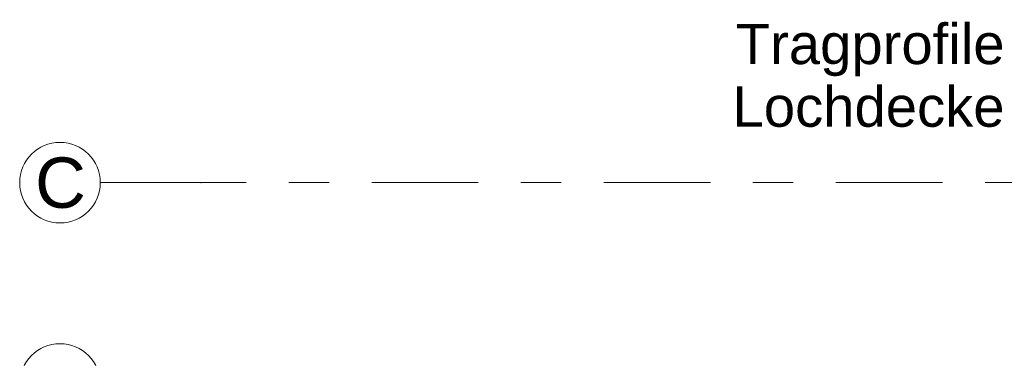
# Model space of a CAD drawing. Header units: metres. Extents: x -3.6 to 65.4, y -11 to 16.8.
# Tile 34 of 178: x -3.625 to -1.18, y 5.414 to 6.255. Entities that reach past the tile are written whole.
import ezdxf

# ---------------------------------------------------------------- set-up
doc = ezdxf.new("R2010")
doc.units = ezdxf.units.M
doc.header["$MEASUREMENT"] = 0
doc.linetypes.add('Strichlinie doppelt', pattern=[0.546806, 0.264583, -0.105833, 0.070556, -0.105833])
doc.layers.add('451 - Universal.Achsen Raster', color=7, linetype='Continuous')
doc.layers.add('Neubau_154 - Bemaßung_ Beschriftung.Ausbau - Deckenspiegel', color=7, linetype='Continuous')
doc.styles.add('ERSTELLTER_STIL_2', font='txt')

msp = doc.modelspace()

# ---------------------------------------------------------------- linework, layer by layer
at = {"layer": '451 - Universal.Achsen Raster', "color": 160, "linetype": 'Strichlinie doppelt', "lineweight": 9, "true_color": 0x3232ff}
for p, q in [((-3.175, 5.85), (-3.425, 5.85)), ((64.935, 5.85), (-3.175, 5.85))]:
    msp.add_line(p, q, dxfattribs=at)
at = {"layer": '451 - Universal.Achsen Raster', "color": 160, "linetype": 'Continuous', "lineweight": 9, "true_color": 0x3232ff}
for centre in [(-3.525, 5.85), (-3.525, 5.35)]:
    msp.add_circle(centre, 0.1, dxfattribs=at)
at = {"layer": '451 - Universal.Achsen Raster', "color": 160, "linetype": 'Strichlinie doppelt', "lineweight": 9, "true_color": 0x3232ff}
msp.add_point((-3.175, 5.85), dxfattribs=at)
msp.add_point((-3.175, 5.85), dxfattribs=at)

# ---------------------------------------------------------------- texts
at = {"layer": '451 - Universal.Achsen Raster', "color": 160, "lineweight": 9, "true_color": 0x3232ff, "insert": (-3.5867, 5.9125), "char_height": 0.125, "attachment_point": 1, "style": 'ERSTELLTER_STIL_2'}
msp.add_mtext('\\A1;{\\pql;\\pt0;\\fArial|b0|i0|c0|p38;C}', dxfattribs=at)
at = {"layer": 'Neubau_154 - Bemaßung_ Beschriftung.Ausbau - Deckenspiegel', "color": 1, "linetype": 'Continuous', "lineweight": 13, "insert": (-1.1793, 6.2443), "char_height": 0.1, "attachment_point": 3, "line_spacing_factor": 0.93321, "style": 'ERSTELLTER_STIL_2'}
msp.add_mtext('\\A1;{\\pqr;\\fArial|b0|i0|c0|p38;Tragprofile\\P\\pqr;\\fArial|b0|i0|c0|p38;Lochdecke}', dxfattribs=at)

doc.saveas('drawing.dxf')
